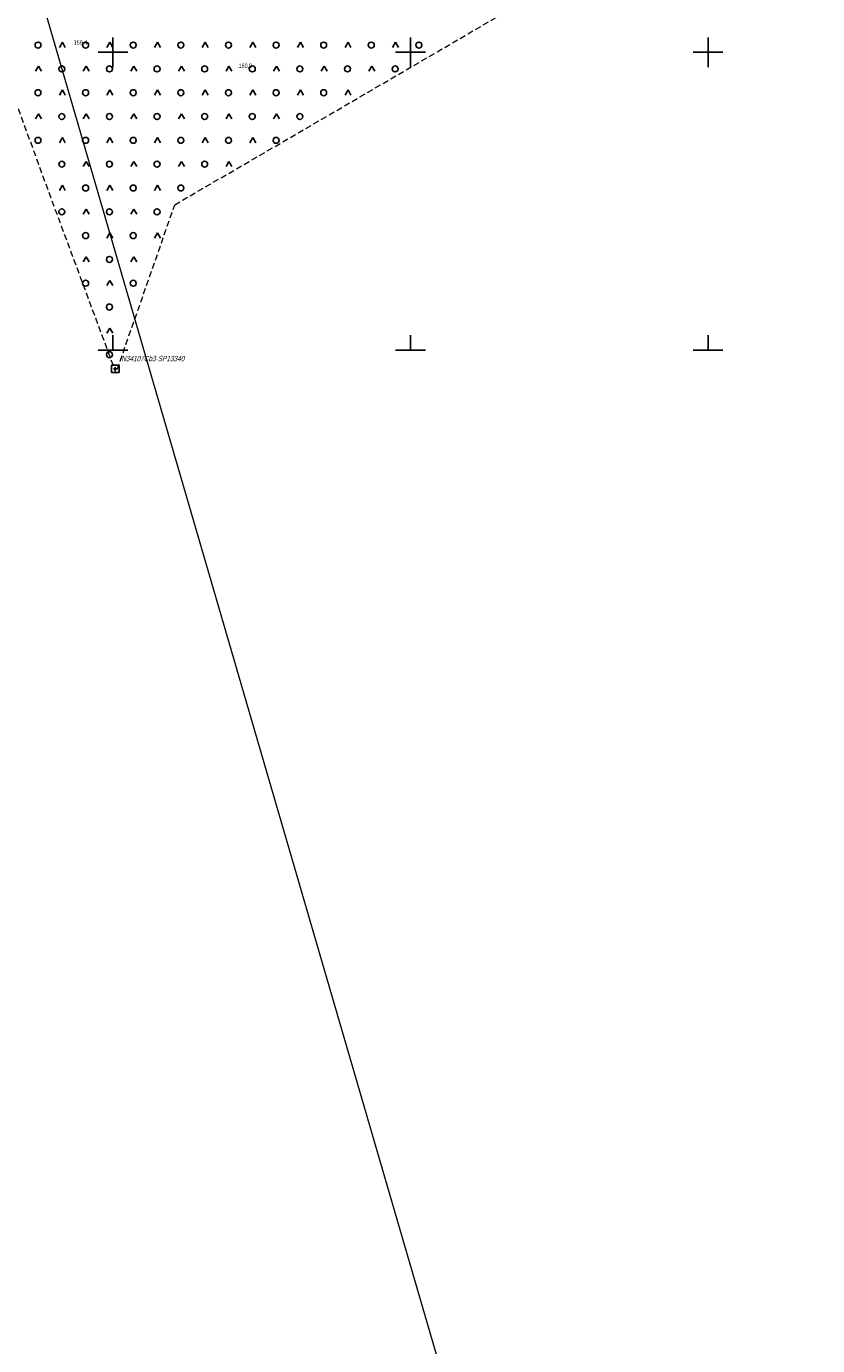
# Model space of a CAD drawing. Header units: metres. Extents: x 8440716 to 8446743, y 5883760 to 5887966.
# Tile 240 of 256: x 8442535 to 8442668, y 5885583 to 5885804. Entities that reach past the tile are written whole.
import ezdxf
from ezdxf.enums import TextEntityAlignment as Align

# ---------------------------------------------------------------- set-up
doc = ezdxf.new("R2010")
doc.units = ezdxf.units.M
doc.header["$MEASUREMENT"] = 0
doc.linetypes.add('1.0_0.5', pattern=[1.5, 1, -0.5])
doc.linetypes.add('219-500', pattern=[0])
doc.layers.get('0').update_dxf_attribs({"color": 250, "linetype": 'CONTINUOUS', "lineweight": 5})
for name, color, linetype in [('219-działka ewidencyjna', 253, 'CONTINUOUS'), ('pikieta naturalna', 253, 'CONTINUOUS'), ('pikieta naturalna-Atr2', 253, 'CONTINUOUS'), ('Szczegółowa osnowa geodezyjna pozioma', 253, 'CONTINUOUS'), ('Szczegółowa osnowa geodezyjna pozioma-Atr103', 253, 'CONTINUOUS'), ('teren zalesiony', 253, 'CONTINUOUS'), ('Wstawianie ramki sekcyjnej z opisem', 253, 'CONTINUOUS')]:
    doc.layers.add(name, color=color, linetype=linetype)
doc.styles.get("Standard").update_dxf_attribs({"font": 'Working1250', "width": 0.75})

# ---------------------------------------------------------------- blocks, each defined once
blk = doc.blocks.new('OTZK3')
at = {"color": 0, "linetype": 'Continuous'}
for p, q in [((-0.5, -0.289), (0, 0.577)), ((0, 0.577), (0.5, -0.289))]:
    blk.add_line(p, q, dxfattribs=at)
blk = doc.blocks.new('OTZK1')
at = {"color": 0, "linetype": 'Continuous'}
blk.add_circle((0, 0), 0.5, dxfattribs=at)
blk = doc.blocks.new('PW01')
at = {"linetype": 'Continuous', "lineweight": 13}
h = blk.add_hatch(color=0, dxfattribs=at)
edge = h.paths.add_edge_path()
edge.add_arc((0, 0), 0.045, 0, 360)
blk = doc.blocks.new('OSSP')
at = {"color": 0}
for p, q in [((-0.626, 0.625), (-0.626, -0.625)), ((-0.626, 0.625), (-0.626, -0.625)), ((0.624, 0.625), (-0.626, 0.625)), ((0.624, 0.625), (-0.626, 0.625)), ((0.3, 0), (-0.3, 0)), ((0.3, 0), (-0.3, 0)), ((0, -0.3), (0, 0.3)), ((0, -0.3), (0, 0.3)), ((0.624, -0.625), (0.624, 0.625)), ((0.624, -0.625), (0.624, 0.625)), ((-0.626, -0.625), (0.624, -0.625)), ((-0.626, -0.625), (0.624, -0.625))]:
    blk.add_line(p, q, dxfattribs=at)
blk = doc.blocks.new('RAMKA500K')
at = {"color": 0}
for p, q in [((150, 47.5), (150, 52.5)), ((200, 47.5), (200, 52.5)), ((250, 47.5), (250, 52.5)), ((147.5, 50), (152.5, 50)), ((197.5, 50), (202.5, 50)), ((247.5, 50), (252.5, 50)), ((150, 0), (150, 2.5)), ((200, 0), (200, 2.5)), ((250, 0), (250, 2.5)), ((147.5, 0), (152.5, 0)), ((197.5, 0), (202.5, 0)), ((247.5, 0), (252.5, 0))]:
    blk.add_line(p, q, dxfattribs=at)

msp = doc.modelspace()

# ---------------------------------------------------------------- linework, layer by layer
at = {"layer": '219-działka ewidencyjna', "color": 253, "linetype": '219-500', "lineweight": 18, "flags": 128}
msp.add_lwpolyline([(8442662.82, 5885380.59), (8442533.2, 5885825.66)], dxfattribs=at)
at = {"layer": 'teren zalesiony', "color": 253, "linetype": '1.0_0.5', "lineweight": 18, "flags": 128}
msp.add_lwpolyline([(8442560.39, 5885774.39), (8442810.19, 5885919.94), (8442801.94, 5885946.86), (8442796.73, 5885961.53), (8442781.73, 5885952.49), (8442765.66, 5885944.46), (8442744.55, 5885932.95), (8442729.86, 5885924.53), (8442687.64, 5885901.06), (8442672.91, 5885894.35), (8442641.78, 5885876.13), (8442640.14, 5885875.21), (8442627.63, 5885868.15), (8442609.19, 5885857.6), (8442597.13, 5885850.52), (8442570, 5885836.02), (8442549.07, 5885824.44), (8442526.33, 5885811.55), (8442527.32, 5885808.99), (8442538.89, 5885777.39), (8442550.51, 5885746.13)], close=True, dxfattribs=at)

# ---------------------------------------------------------------- block references
at = {"layer": 'pikieta naturalna', "color": 253, "linetype": 'Continuous', "lineweight": 13}
for p in [(8442543.23, 5885801.3), (8442570.95, 5885797.39)]:
    msp.add_blockref('PW01', p, dxfattribs=at)
at = {"layer": 'Szczegółowa osnowa geodezyjna pozioma', "color": 253, "linetype": 'Continuous', "lineweight": 18}
msp.add_blockref('OSSP', (8442550.4, 5885746.85), dxfattribs=at)
at = {"layer": 'teren zalesiony', "color": 253, "linetype": 'Continuous', "lineweight": 18}
for name, p in [('OTZK1', (8442537.416, 5885801.216)), ('OTZK3', (8442541.503, 5885801.102)), ('OTZK1', (8442545.416, 5885801.216)), ('OTZK3', (8442549.503, 5885801.102)), ('OTZK1', (8442553.416, 5885801.216)), ('OTZK3', (8442557.503, 5885801.102)), ('OTZK1', (8442561.416, 5885801.216)), ('OTZK3', (8442565.503, 5885801.102)), ('OTZK1', (8442569.416, 5885801.216)), ('OTZK3', (8442573.503, 5885801.102)), ('OTZK1', (8442577.416, 5885801.216)), ('OTZK3', (8442581.503, 5885801.102)), ('OTZK1', (8442585.416, 5885801.216)), ('OTZK3', (8442589.503, 5885801.102)), ('OTZK1', (8442593.416, 5885801.216)), ('OTZK3', (8442597.503, 5885801.102)), ('OTZK1', (8442601.416, 5885801.216)), ('OTZK3', (8442537.503, 5885797.102)), ('OTZK1', (8442541.416, 5885797.216)), ('OTZK3', (8442545.503, 5885797.102)), ('OTZK1', (8442549.416, 5885797.216)), ('OTZK3', (8442553.503, 5885797.102)), ('OTZK1', (8442557.416, 5885797.216)), ('OTZK3', (8442561.503, 5885797.102)), ('OTZK1', (8442565.416, 5885797.216)), ('OTZK3', (8442569.503, 5885797.102)), ('OTZK1', (8442573.416, 5885797.216)), ('OTZK3', (8442577.503, 5885797.102)), ('OTZK1', (8442581.416, 5885797.216)), ('OTZK3', (8442585.503, 5885797.102)), ('OTZK1', (8442589.416, 5885797.216)), ('OTZK3', (8442593.503, 5885797.102)), ('OTZK1', (8442597.416, 5885797.216)), ('OTZK1', (8442537.416, 5885793.216)), ('OTZK3', (8442541.503, 5885793.102)), ('OTZK1', (8442545.416, 5885793.216)), ('OTZK3', (8442549.503, 5885793.102)), ('OTZK1', (8442553.416, 5885793.216)), ('OTZK3', (8442557.503, 5885793.102)), ('OTZK1', (8442561.416, 5885793.216)), ('OTZK3', (8442565.503, 5885793.102)), ('OTZK1', (8442569.416, 5885793.216)), ('OTZK3', (8442573.503, 5885793.102)), ('OTZK1', (8442577.416, 5885793.216)), ('OTZK3', (8442581.503, 5885793.102)), ('OTZK1', (8442585.416, 5885793.216)), ('OTZK3', (8442589.503, 5885793.102)), ('OTZK3', (8442537.503, 5885789.102)), ('OTZK1', (8442541.416, 5885789.216)), ('OTZK3', (8442545.503, 5885789.102)), ('OTZK1', (8442549.416, 5885789.216)), ('OTZK3', (8442553.503, 5885789.102)), ('OTZK1', (8442557.416, 5885789.216)), ('OTZK3', (8442561.503, 5885789.102)), ('OTZK1', (8442565.416, 5885789.216)), ('OTZK3', (8442569.503, 5885789.102)), ('OTZK1', (8442573.416, 5885789.216)), ('OTZK3', (8442577.503, 5885789.102)), ('OTZK1', (8442581.416, 5885789.216)), ('OTZK1', (8442537.416, 5885785.216)), ('OTZK3', (8442541.503, 5885785.102)), ('OTZK1', (8442545.416, 5885785.216)), ('OTZK3', (8442549.503, 5885785.102)), ('OTZK1', (8442553.416, 5885785.216)), ('OTZK3', (8442557.503, 5885785.102)), ('OTZK1', (8442561.416, 5885785.216)), ('OTZK3', (8442565.503, 5885785.102)), ('OTZK1', (8442569.416, 5885785.216)), ('OTZK3', (8442573.503, 5885785.102)), ('OTZK1', (8442577.416, 5885785.216)), ('OTZK1', (8442541.416, 5885781.216)), ('OTZK3', (8442545.503, 5885781.102)), ('OTZK1', (8442549.416, 5885781.216)), ('OTZK3', (8442553.503, 5885781.102)), ('OTZK1', (8442557.416, 5885781.216)), ('OTZK3', (8442561.503, 5885781.102)), ('OTZK1', (8442565.416, 5885781.216)), ('OTZK3', (8442569.503, 5885781.102)), ('OTZK3', (8442541.503, 5885777.102)), ('OTZK1', (8442545.416, 5885777.216)), ('OTZK3', (8442549.503, 5885777.102)), ('OTZK1', (8442553.416, 5885777.216)), ('OTZK3', (8442557.503, 5885777.102)), ('OTZK1', (8442561.416, 5885777.216)), ('OTZK1', (8442541.416, 5885773.216)), ('OTZK3', (8442545.503, 5885773.102)), ('OTZK1', (8442549.416, 5885773.216)), ('OTZK3', (8442553.503, 5885773.102)), ('OTZK1', (8442557.416, 5885773.216)), ('OTZK1', (8442545.416, 5885769.216)), ('OTZK3', (8442549.503, 5885769.102)), ('OTZK1', (8442553.416, 5885769.216)), ('OTZK3', (8442557.503, 5885769.102)), ('OTZK3', (8442545.503, 5885765.102)), ('OTZK1', (8442549.416, 5885765.216)), ('OTZK3', (8442553.503, 5885765.102)), ('OTZK1', (8442545.416, 5885761.216)), ('OTZK3', (8442549.503, 5885761.102)), ('OTZK1', (8442553.416, 5885761.216)), ('OTZK1', (8442549.416, 5885757.216)), ('OTZK3', (8442549.503, 5885753.102)), ('OTZK1', (8442549.416, 5885749.216))]:
    msp.add_blockref(name, p, dxfattribs=at)
at = {"layer": 'Wstawianie ramki sekcyjnej z opisem', "color": 253, "linetype": 'Continuous', "lineweight": 13}
msp.add_blockref('RAMKA500K', (8442400, 5885750), dxfattribs=at)

# ---------------------------------------------------------------- texts
at = {"layer": 'pikieta naturalna-Atr2', "color": 253, "width": 0.72}
for s, p in [('159.4', (8442543.42, 5885801.28)), ('160.0', (8442571.13, 5885797.37))]:
    msp.add_text(s, height=0.75, dxfattribs=at).set_placement(p)
at = {"layer": 'Szczegółowa osnowa geodezyjna pozioma-Atr103', "color": 253, "oblique": 15, "width": 0.72}
msp.add_text('N34107Cb3-SP13340', height=0.9, dxfattribs=at).set_placement((8442551.4, 5885747.85), align=Align.BOTTOM_LEFT)

doc.saveas('drawing.dxf')
